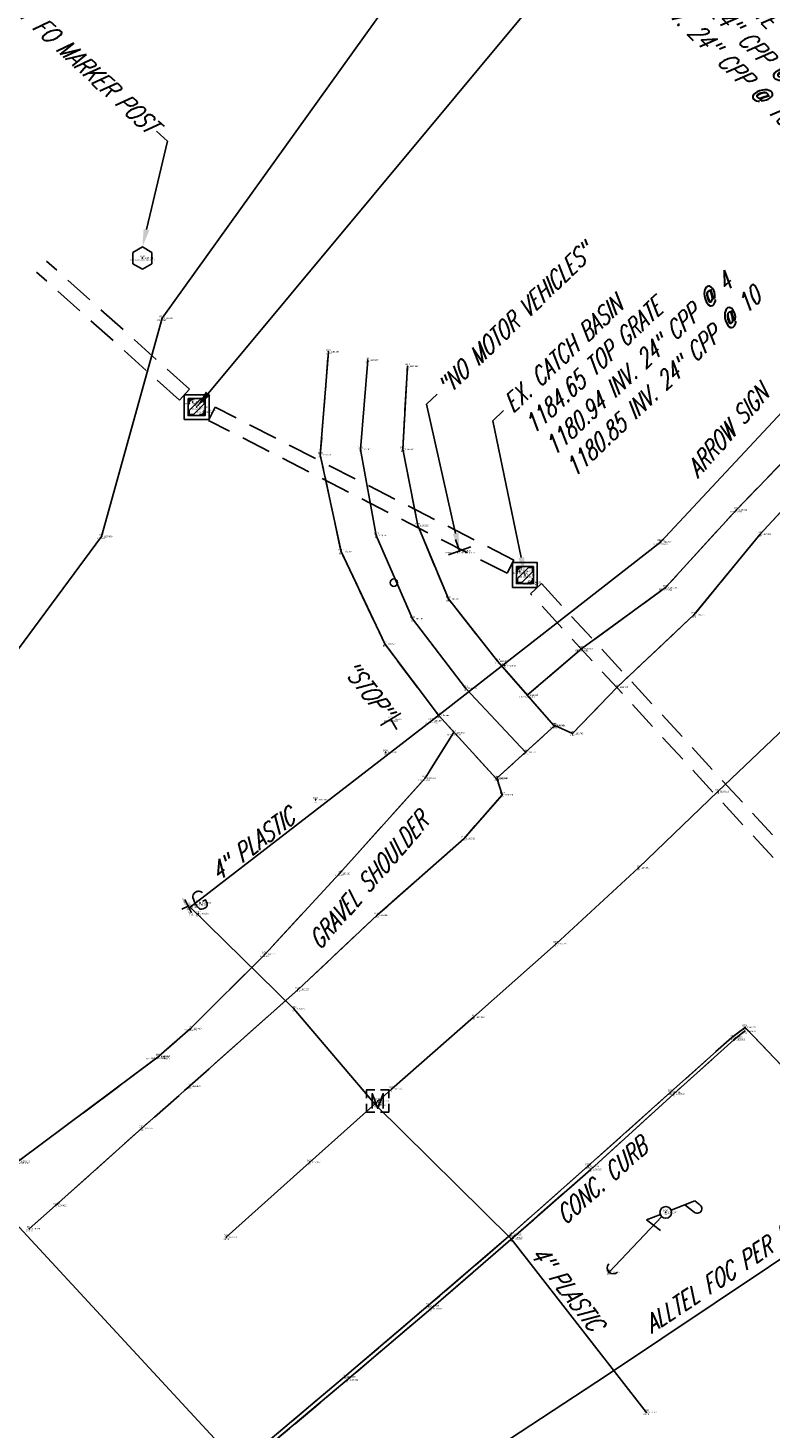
# Model space of a CAD drawing. Extents: x 0 to 213038, y 0 to 462006.
# Tile 56 of 106: x 167744 to 167844, y 435538 to 435727. Entities that reach past the tile are written whole.
import ezdxf
from ezdxf import colors
from ezdxf.entities.mleader import LeaderData, LeaderLine
from ezdxf.enums import TextEntityAlignment as Align
from ezdxf.math import Vec2, Vec3

# ---------------------------------------------------------------- set-up
doc = ezdxf.new("R2010")
doc.units = 0
doc.header["$LTSCALE"] = 20
doc.header["$MEASUREMENT"] = 0
for name, pattern in [('DR_X_STM (no text)', [0.3, 0.2, -0.1]), ('PV_X_CURB', [0.27, 0.22, -0.05]), ('PV_X_EP', [0.27, 0.22, -0.05]), ('PV_X_Shoulder', [0.4, 0.3, -0.1])]:
    doc.linetypes.add(name, pattern=pattern)
doc.layers.get('0').update_dxf_attribs({"linetype": 'CONTINUOUS'})
for name, color, linetype in [('DR_X_BLOCKS', 124, 'CONTINUOUS'), ('DR_X_STM', 124, 'DR_X_STM (no text)'), ('DR_X_TEXT', 2, 'CONTINUOUS'), ('DT_X_BREAK_LINE', 4, 'CONTINUOUS'), ('PNTDESC', 3, 'CONTINUOUS'), ('PNTELEV', 5, 'CONTINUOUS'), ('PNTNO', 7, 'CONTINUOUS'), ('PNTS', 3, 'CONTINUOUS'), ('PNTS_DTU-4-30-2025', 1, 'CONTINUOUS'), ('PNTS_DTU-7-22-2025', 1, 'CONTINUOUS'), ('PNTS_MONBOXES', 1, 'CONTINUOUS'), ('PV_X_CURB', 1, 'PV_X_CURB'), ('PV_X_EOP', 240, 'PV_X_EP'), ('PV_X_SHOULDER', 33, 'PV_X_Shoulder'), ('PV_X_TEXT', 2, 'CONTINUOUS'), ('RD_X_BLOCKS', 1, 'CONTINUOUS'), ('RD_X_TEXT', 2, 'CONTINUOUS'), ('SN_X_BLOCKS', 94, 'CONTINUOUS'), ('SN_X_TEXT', 2, 'CONTINUOUS'), ('SV_X_CENTER_PAVT', 2, 'CONTINUOUS'), ('SV_X_MON_BLOCKS_FOUNDMARK', 7, 'CONTINUOUS'), ('UT_X_GAS', 2, 'UT_X_GAS (Short)'), ('UT_X_GAS_BLOCKS', 2, 'CONTINUOUS'), ('UT_X_GAS_PER_PLAN', 2, 'UT_X_GAS (Short)'), ('UT_X_GAS_TEXT', 2, 'CONTINUOUS'), ('UT_X_GUY', 1, 'CONTINUOUS'), ('UT_X_PLANS', 32, 'CONTINUOUS'), ('UT_X_POLES', 1, 'CONTINUOUS'), ('UT_X_TELE', 32, 'UT_X_TELEPHONE')]:
    doc.layers.add(name, color=color, linetype=linetype)
doc.layers.add('SC_SCRATCH-5', color=5, linetype='CONTINUOUS', plot=False)
doc.styles.add('LINETYPE', font='romans.shx', dxfattribs={"width": 0.9})
doc.styles.add('PTXT', font='TXT')
doc.styles.add('romans', font='romans.shx', dxfattribs={"width": 0.75, "oblique": 22.5})
doc.linetypes.add('UT_X_FOC', pattern='A,0.4,-0.13,0.4,-0.13,0.4,-0.13,0.4,-0.13,0.4,-0.13,0.4,["FOC",LINETYPE,S=0.1,R=0,X=0.06,Y=-0.05],-0.4', length=3.45)
doc.linetypes.add('UT_X_GAS (Short)', pattern='A,0.25,-0.15,0.25,-0.15,0.25,-0.15,0.25,-0.15,0.25,["G",LINETYPE,S=0.1,R=0,X=0.056,Y=-0.05],-0.2', length=2.05)
doc.linetypes.add('UT_X_TELEPHONE', pattern='A,0.3,-0.13,0.3,-0.13,0.3,-0.13,0.3,-0.13,0.3,["T",LINETYPE,S=0.1,R=0,X=0.062,Y=-0.05],-0.2', length=2.22)

# ---------------------------------------------------------------- blocks, each defined once
blk = doc.blocks.new('SRVPNO1')
at = {"layer": 'PNTDESC', "style": 'PTXT'}
blk.add_attdef('DESC2', text='', height=1, dxfattribs=at).set_placement((0, -1.75), align=Align.CENTER)
at = {"layer": 'PNTELEV', "style": 'PTXT'}
blk.add_attdef('ELEV2', (1.5, -0.5), '', height=1, dxfattribs=at)
at = {"layer": 'PNTNO', "style": 'PTXT'}
blk.add_attdef('PT#', text='', height=1, dxfattribs=at).set_placement((0, 0.75), align=Align.CENTER)
blk = doc.blocks.new('CBS22B-X')
at = {"color": 8}
for p, q in [((-1.15, -0.61), (0.61, 1.15)), ((-1.15, 0.52), (-0.52, 1.15)), ((-0.55, -1.15), (1.15, 0.55)), ((0.58, -1.15), (1.15, -0.58))]:
    blk.add_line(p, q, dxfattribs=at)
at = {"color": 124}
blk.add_lwpolyline([(-1.67, 1.67), (1.67, 1.67), (1.67, -1.67), (-1.67, -1.67), (-1.67, 1.67)], close=True, dxfattribs=at)
at = {"color": 124, "flags": 128}
blk.add_lwpolyline([(-1.15, 1.15), (1.15, 1.15), (1.15, -1.15), (-1.15, -1.15), (-1.15, 1.15)], close=True, dxfattribs=at)
at = {"color": 8}
for points in [[(-0.4, 1), (-1, 1), (-1, 0.4)], [(1, 0.4), (1, 1), (0.4, 1)], [(-1, -0.4), (-1, -1), (-0.4, -1)], [(0.4, -1), (1, -1), (1, -0.4)]]:
    blk.add_lwpolyline(points, dxfattribs=at)
blk = doc.blocks.new('DM')
at = {"lineweight": -2}
h = blk.add_hatch(color=2, dxfattribs=at)
edge = h.paths.add_edge_path()
edge.add_arc((0, 0), 0.01, 0, 360)
at = {"color": 2, "lineweight": -2}
blk.add_arc((0.04, 0), 0.04, 90, 270, dxfattribs=at)
blk = doc.blocks.new('MONBX')
at = {"flags": 128}
for points in [[(-0.075, 0.0189), (-0.075, 0.0751), (-0.0188, 0.0751)], [(-0.037, -0.05), (-0.037, 0.05), (0, -0.05), (0.037, 0.05), (0.037, -0.05)], [(0.0177, 0.0751), (0.0751, 0.0751), (0.0751, 0.0189)], [(-0.0188, -0.075), (-0.075, -0.075), (-0.075, -0.0189)], [(0.0751, -0.0189), (0.0751, -0.075), (0.0177, -0.075)]]:
    blk.add_lwpolyline(points, dxfattribs=at)
blk = doc.blocks.new('POST')
at = {"color": 32, "lineweight": -2}
for p, q in [((0, 0.075), (-0.0649, 0.0375)), ((-0.0649, 0.0375), (-0.0649, -0.0375)), ((0.0649, 0.0375), (0, 0.075)), ((0.0649, -0.0375), (0.0649, 0.0375)), ((-0.0649, -0.0375), (0, -0.075)), ((0, -0.075), (0.0649, -0.0375))]:
    blk.add_line(p, q, dxfattribs=at)
blk = doc.blocks.new('PLP')
for p, q in [((0.1093, 0.1812), (0.0202, 0.0334)), ((0.0708, 0.1174), (0.1518, 0.1174)), ((0.1093, 0.1812), (0.1518, 0.1812)), ((-0.0717, -0.1188), (0.0465, -0.1188))]:
    blk.add_line(p, q)
blk.add_lwpolyline([(-0.0202, -0.0334), (-0.0717, -0.1188)])
blk.add_circle((0, 0), 0.0391)
at = {"extrusion": (0, 0, -1)}
blk.add_arc((-0.1524, 0.1493), 0.0319, 88.8767, 271.1233, dxfattribs=at)
blk = doc.blocks.new('SGN1P')
for p, q in [((0, 0), (-0.08, 0)), ((0, 0.08), (0, -0.08))]:
    blk.add_line(p, q)
blk = doc.blocks.new('GMRK')
for p, q in [((0, 0), (-0.0476, 0)), ((0, -0.05), (0, 0.05))]:
    blk.add_line(p, q)
at = {"flags": 128}
blk.add_lwpolyline([(0.1238, 0.0378), (0.1228, 0.0427), (0.1199, 0.0476), (0.115, 0.0526), (0.1081, 0.0585), (0.1032, 0.0604), (0.0992, 0.0614), (0.0933, 0.0624), (0.0815, 0.0624), (0.0766, 0.0614), (0.0736, 0.0604), (0.0697, 0.0585), (0.0618, 0.0526), (0.0569, 0.0457), (0.0539, 0.0378), (0.052, 0.027), (0.05, 0.0112), (0.05, -0.0094), (0.051, -0.0262), (0.0549, -0.039), (0.0608, -0.0508), (0.0658, -0.0547), (0.0717, -0.0586), (0.0825, -0.0626), (0.0933, -0.0626), (0.1041, -0.0606), (0.1081, -0.0586), (0.112, -0.0567), (0.116, -0.0527), (0.1199, -0.0468), (0.1238, -0.038), (0.1238, -0.0134), (0.1032, -0.0134)], dxfattribs=at)

msp = doc.modelspace()

# ---------------------------------------------------------------- linework, layer by layer
at = {"layer": 'DR_X_STM'}
for points, elevation in [([(167765.81, 435677.89), (167746.58, 435695.14)], 1181.26), ([(167764.47, 435676.41), (167745.24, 435693.65)], 1181.26), ([(167764.47, 435676.41), (167765.81, 435677.89)], 1184.96), ([(167768.39, 435673.67), (167769.3, 435675.45)], 1184.96), ([(167809.52, 435654.86), (167769.3, 435675.45)], 1180.85), ([(167808.61, 435653.08), (167768.39, 435673.67)], 1180.85), ([(167808.61, 435653.08), (167809.52, 435654.86)], 1184.65), ([(167811.76, 435650.33), (167813.24, 435651.69)], 1184.65)]:
    msp.add_lwpolyline(points, dxfattribs=dict(at, elevation=elevation))
msp.add_lwpolyline([(167813.24, 435651.69), (167870.28, 435589.62), (167868.81, 435588.27), (167811.76, 435650.33)], dxfattribs=at)
at = {"layer": 'DT_X_BREAK_LINE'}
for points in [[(167868.88, 435694.41, 1187.46), (167860, 435684.18, 1187.29), (167849.15, 435671.6, 1187.15), (167839.49, 435661.62, 1186.98), (167829.97, 435651.14, 1186.74), (167818.69, 435642.93, 1186.8), (167811.33, 435636.66, 1186.63)], [(167868.88, 435694.41, 1187.46), (167860, 435684.18, 1187.29), (167849.15, 435671.6, 1187.15), (167839.49, 435661.62, 1186.98), (167829.97, 435651.14, 1186.74), (167818.69, 435642.93, 1186.8), (167811.33, 435636.66, 1186.63)], [(167872.62, 435691.47, 1187.76), (167862.93, 435681.41, 1187.52), (167852.37, 435668.83, 1187.3), (167842.7, 435658.34, 1187.09), (167833.8, 435647.51, 1186.95), (167823.45, 435637.74, 1186.77), (167817.42, 435631.49, 1186.75), (167815.03, 435632.55, 1186.7), (167807.24, 435625.47, 1186.65), (167807.96, 435623.24, 1186.75), (167802.81, 435617.34, 1186.71), (167791.1, 435607.01, 1186.55), (167780.46, 435597.01, 1186.53), (167765.84, 435583.97, 1186.51), (167759.37, 435578.29, 1186.48), (167747.8, 435567.91, 1186.42), (167744.25, 435564.78, 1186.41)], [(167872.62, 435691.47, 1187.76), (167862.93, 435681.41, 1187.52), (167852.37, 435668.83, 1187.3), (167842.7, 435658.34, 1187.09), (167833.8, 435647.51, 1186.95), (167823.45, 435637.74, 1186.77), (167817.42, 435631.49, 1186.75), (167815.03, 435632.55, 1186.7), (167807.24, 435625.47, 1186.65), (167807.96, 435623.24, 1186.75), (167802.81, 435617.34, 1186.71), (167791.1, 435607.01, 1186.55), (167780.46, 435597.01, 1186.53), (167765.84, 435583.97, 1186.51), (167759.37, 435578.29, 1186.48), (167747.8, 435567.91, 1186.42), (167744.25, 435564.78, 1186.41)], [(167807.12, 435625.43, 1186.64), (167799.36, 435633.95, 1186.57), (167792.14, 435643.56, 1186.57), (167786.25, 435656, 1186.76), (167783.45, 435669.05, 1187.03), (167784.54, 435682.92, 1187.31)], [(167807.12, 435625.43, 1186.64), (167799.36, 435633.95, 1186.57), (167792.14, 435643.56, 1186.57), (167786.25, 435656, 1186.76), (167783.45, 435669.05, 1187.03), (167784.54, 435682.92, 1187.31)], [(167814.9, 435632.58, 1186.75), (167807.33, 435641.24, 1186.53), (167800.71, 435649.62, 1186.51), (167796.57, 435659.51, 1186.62), (167794.55, 435669.78, 1186.87), (167795.21, 435680.98, 1187.14)], [(167814.9, 435632.58, 1186.75), (167807.33, 435641.24, 1186.53), (167800.71, 435649.62, 1186.51), (167796.57, 435659.51, 1186.62), (167794.55, 435669.78, 1186.87), (167795.21, 435680.98, 1187.14)], [(167801.4, 435631.59, 1186.5), (167797.56, 435625.48, 1186.55), (167786.03, 435612.63, 1186.61), (167775.97, 435601.73, 1186.44), (167765.97, 435591.74, 1186.46), (167761.72, 435588.02, 1186.45)], [(167801.4, 435631.59, 1186.5), (167797.56, 435625.48, 1186.55), (167786.03, 435612.63, 1186.61), (167775.97, 435601.73, 1186.44), (167765.97, 435591.74, 1186.46), (167761.72, 435588.02, 1186.45)], [(167775.59, 435535.43, 1187.09), (167786.72, 435544.82, 1187.44), (167798, 435554.42, 1187.66), (167809.11, 435564, 1187.93), (167819.5, 435573.18, 1188.24), (167830.61, 435583.15, 1188.41), (167838.88, 435590.53, 1188.58), (167840.66, 435591.9, 1188.62), (167845.7, 435586.65, 1188.68), (167853.06, 435593.67, 1188.61), (167849.36, 435598.37, 1188.71), (167849.74, 435599.64, 1188.78), (167852.64, 435601.79, 1188.94), (167855.06, 435602.76, 1188.98), (167861.57, 435603.35, 1189.03), (167867.78, 435602.26, 1189.17), (167884.01, 435595.87, 1189.58), (167896.38, 435586.48, 1190.03), (167905.94, 435576.95, 1190.42)], [(167775.59, 435535.43, 1187.09), (167786.72, 435544.82, 1187.44), (167798, 435554.42, 1187.66), (167809.11, 435564, 1187.93), (167819.5, 435573.18, 1188.24), (167830.61, 435583.15, 1188.41), (167838.88, 435590.53, 1188.58), (167840.66, 435591.9, 1188.62), (167845.7, 435586.65, 1188.68), (167853.06, 435593.67, 1188.61), (167849.36, 435598.37, 1188.71), (167849.74, 435599.64, 1188.78), (167852.64, 435601.79, 1188.94), (167855.06, 435602.76, 1188.98), (167861.57, 435603.35, 1189.03), (167867.78, 435602.26, 1189.17), (167884.01, 435595.87, 1189.58), (167896.38, 435586.48, 1190.03), (167905.94, 435576.95, 1190.42)], [(167775.91, 435535.03, 1187.49), (167787.09, 435544.41, 1187.75), (167798.35, 435554, 1188.01), (167809.43, 435563.58, 1188.26), (167819.87, 435572.76, 1188.52), (167831.06, 435582.94, 1188.85), (167839.2, 435590.26, 1188.6), (167840.6, 435591.37, 1188.54)], [(167775.91, 435535.03, 1187.49), (167787.09, 435544.41, 1187.75), (167798.35, 435554, 1188.01), (167809.43, 435563.58, 1188.26), (167819.87, 435572.76, 1188.52), (167831.06, 435582.94, 1188.85), (167839.2, 435590.26, 1188.6), (167840.6, 435591.37, 1188.54)], [(167740.09, 435569.56, 1186.26), (167742.83, 435573.91, 1186.24), (167761.63, 435587.93, 1186.39)], [(167740.09, 435569.56, 1186.26), (167742.83, 435573.91, 1186.24), (167761.63, 435587.93, 1186.39)]]:
    msp.add_polyline3d(points, dxfattribs=at)
at = {"layer": 'PNTS'}
for p in [(167829.28, 435657.28, 1186.72), (167798.43, 435633.2, 1186.58), (167767.25, 435608.67, 1185.75)]:
    msp.add_point(p, dxfattribs=at)
at = {"layer": 'PNTS_DTU-4-30-2025'}
for p in [(167759.48, 435695.54, 1187.53), (167762.13, 435687.43, 1186.41), (167784.54, 435682.92, 1187.31), (167789.85, 435681.79, 1187.28), (167795.21, 435680.98, 1187.14), (167766.24, 435676.17, 1181.26), (167766.79, 435675.47, 1184.96), (167767.89, 435675.04, 1181.29), (167783.45, 435669.05, 1187.03), (167788.87, 435669.77, 1187.02), (167794.55, 435669.78, 1186.87), (167839.49, 435661.62, 1186.98), (167796.57, 435659.51, 1186.62), (167753.99, 435658.04, 1185.89), (167790.99, 435658.18, 1186.74), (167829.27, 435657.29, 1186.77), (167842.7, 435658.34, 1187.09), (167786.25, 435656, 1186.76), (167802.21, 435656.1, 1186.52), (167810.29, 435653.34, 1180.85), (167811.01, 435652.84, 1184.65), (167811.75, 435651.84, 1180.93), (167829.97, 435651.14, 1186.74), (167800.71, 435649.62, 1186.51), (167795.86, 435646.96, 1186.59), (167833.8, 435647.51, 1186.95), (167792.14, 435643.56, 1186.57), (167818.69, 435642.93, 1186.8), (167807.33, 435641.24, 1186.53), (167808.28, 435640.62, 1186.56), (167803.02, 435637.58, 1186.61), (167811.33, 435636.66, 1186.63), (167823.45, 435637.74, 1186.77), (167792.94, 435633.41, 1186.53), (167799.36, 435633.95, 1186.57), (167801.4, 435631.59, 1186.5), (167814.9, 435632.58, 1186.75), (167815.03, 435632.55, 1186.7), (167817.42, 435631.49, 1186.75), (167792.26, 435628.96, 1186.39), (167811.13, 435628.95, 1186.73), (167797.56, 435625.48, 1186.55), (167807.12, 435625.43, 1186.64), (167807.24, 435625.47, 1186.65), (167807.96, 435623.24, 1186.75), (167837.01, 435623.67, 1188.2), (167782.84, 435622.58, 1185.88), (167802.81, 435617.34, 1186.71), (167786.03, 435612.63, 1186.61), (167826.31, 435613.39, 1187.99), (167765.9, 435608.08, 1185.6), (167767, 435607.23, 1185.65), (167791.1, 435607.01, 1186.55), (167815.2, 435603.17, 1187.8), (167775.97, 435601.73, 1186.44), (167780.46, 435597.01, 1186.53), (167779.89, 435594.41, 1186.62), (167804.09, 435593.27, 1187.61), (167765.97, 435591.74, 1186.46), (167840.6, 435591.37, 1188.54), (167840.66, 435591.9, 1188.62), (167838.88, 435590.53, 1188.58), (167839.2, 435590.26, 1188.6), (167761.63, 435587.93, 1186.39), (167761.72, 435588.02, 1186.45), (167765.84, 435583.97, 1186.51), (167793.04, 435583.59, 1187.47), (167830.61, 435583.15, 1188.41), (167831.06, 435582.94, 1188.85), (167790.87, 435581.47, 1187.44), (167759.37, 435578.29, 1186.48), (167782.01, 435573.71, 1187.33), (167819.5, 435573.18, 1188.24), (167819.87, 435572.76, 1188.52), (167747.8, 435567.91, 1186.42), (167829.98, 435566.97, 1188.14), (167744.25, 435564.78, 1186.41), (167770.78, 435563.62, 1187.2), (167809.11, 435564, 1187.93), (167809.15, 435563.4, 1188.26), (167809.43, 435563.58, 1188.26), (167822.35, 435558.9, 1187.68), (167798, 435554.42, 1187.66), (167798.35, 435554, 1188.01), (167786.72, 435544.82, 1187.44), (167787.09, 435544.41, 1187.75), (167827.36, 435540.04, 1187.2)]:
    msp.add_point(p, dxfattribs=at)
at = {"layer": 'PNTS_DTU-7-22-2025'}
msp.add_point((167765.66, 435608.25, 1185.71), dxfattribs=at)
at = {"layer": 'PNTS_MONBOXES'}
msp.add_point((167791.19, 435581.99, 1187.44), dxfattribs=at)
at = {"layer": 'PV_X_CURB', "flags": 128}
msp.add_lwpolyline([(167775.91, 435535.03), (167787.09, 435544.41), (167798.35, 435554), (167809.43, 435563.58), (167819.87, 435572.76), (167831.06, 435582.94), (167839.2, 435590.26), (167840.6, 435591.37)], dxfattribs=at)
msp.add_lwpolyline([(167775.91, 435535.03), (167787.09, 435544.41), (167798.35, 435554), (167809.43, 435563.58), (167819.87, 435572.76), (167831.06, 435582.94), (167839.2, 435590.26), (167840.6, 435591.37)], dxfattribs=at)
at = {"layer": 'PV_X_EOP', "flags": 128}
for points in [[(167872.62, 435691.47), (167862.93, 435681.41), (167852.37, 435668.83), (167842.7, 435658.34), (167833.8, 435647.51), (167823.45, 435637.74), (167817.42, 435631.49), (167815.03, 435632.55), (167807.24, 435625.47), (167807.96, 435623.24), (167802.81, 435617.34), (167791.1, 435607.01), (167780.46, 435597.01), (167765.84, 435583.97), (167759.37, 435578.29), (167747.8, 435567.91), (167744.25, 435564.78)], [(167872.62, 435691.47), (167862.93, 435681.41), (167852.37, 435668.83), (167842.7, 435658.34), (167833.8, 435647.51), (167823.45, 435637.74), (167817.42, 435631.49), (167815.03, 435632.55), (167807.24, 435625.47), (167807.96, 435623.24), (167802.81, 435617.34), (167791.1, 435607.01), (167780.46, 435597.01), (167765.84, 435583.97), (167759.37, 435578.29), (167747.8, 435567.91), (167744.25, 435564.78)], [(167807.12, 435625.43), (167799.36, 435633.95), (167792.14, 435643.56), (167786.25, 435656), (167783.45, 435669.05), (167784.54, 435682.92)], [(167807.12, 435625.43), (167799.36, 435633.95), (167792.14, 435643.56), (167786.25, 435656), (167783.45, 435669.05), (167784.54, 435682.92)], [(167814.9, 435632.58), (167807.33, 435641.24), (167800.71, 435649.62), (167796.57, 435659.51), (167794.55, 435669.78), (167795.21, 435680.98)], [(167814.9, 435632.58), (167807.33, 435641.24), (167800.71, 435649.62), (167796.57, 435659.51), (167794.55, 435669.78), (167795.21, 435680.98)], [(167775.59, 435535.43), (167786.72, 435544.82), (167798, 435554.42), (167809.11, 435564), (167819.5, 435573.18), (167830.61, 435583.15), (167838.88, 435590.53), (167840.66, 435591.9), (167845.7, 435586.65), (167853.06, 435593.67), (167849.36, 435598.37), (167849.74, 435599.64), (167852.64, 435601.79), (167855.06, 435602.76), (167861.57, 435603.35), (167867.78, 435602.26), (167884.01, 435595.87), (167896.38, 435586.48), (167905.94, 435576.95)], [(167775.59, 435535.43), (167786.72, 435544.82), (167798, 435554.42), (167809.11, 435564), (167819.5, 435573.18), (167830.61, 435583.15), (167838.88, 435590.53), (167840.66, 435591.9), (167845.7, 435586.65), (167853.06, 435593.67), (167849.36, 435598.37), (167849.74, 435599.64), (167852.64, 435601.79), (167855.06, 435602.76), (167861.57, 435603.35), (167867.78, 435602.26), (167884.01, 435595.87), (167896.38, 435586.48), (167905.94, 435576.95)]]:
    msp.add_lwpolyline(points, dxfattribs=at)
at = {"layer": 'PV_X_SHOULDER', "flags": 128}
for points in [[(167868.88, 435694.41), (167860, 435684.18), (167849.15, 435671.6), (167839.49, 435661.62), (167829.97, 435651.14), (167818.69, 435642.93), (167811.33, 435636.66)], [(167868.88, 435694.41), (167860, 435684.18), (167849.15, 435671.6), (167839.49, 435661.62), (167829.97, 435651.14), (167818.69, 435642.93), (167811.33, 435636.66)], [(167801.4, 435631.59), (167797.56, 435625.48), (167786.03, 435612.63), (167775.97, 435601.73), (167765.97, 435591.74), (167761.72, 435588.02)], [(167801.4, 435631.59), (167797.56, 435625.48), (167786.03, 435612.63), (167775.97, 435601.73), (167765.97, 435591.74), (167761.72, 435588.02)], [(167740.09, 435569.56), (167742.83, 435573.91), (167761.63, 435587.93)], [(167740.09, 435569.56), (167742.83, 435573.91), (167761.63, 435587.93)]]:
    msp.add_lwpolyline(points, dxfattribs=at)
at = {"layer": 'RD_X_BLOCKS'}
msp.add_circle((167793.35, 435651.81), 0.5, dxfattribs=at)
at = {"layer": 'SC_SCRATCH-5'}
msp.add_lwpolyline([(168040.35, 435567.22), (167809.59, 435816.92), (167648.02, 435667.61), (167878.78, 435417.91), (168040.35, 435567.22)], close=True, dxfattribs=at)
at = {"layer": 'SV_X_CENTER_PAVT'}
for points in [[(167811.13, 435628.95, 1186.73), (167803.02, 435637.58, 1186.61), (167795.86, 435646.96, 1186.59), (167790.99, 435658.18, 1186.74), (167788.87, 435669.77, 1187.02), (167789.85, 435681.79, 1187.28)], [(167811.13, 435628.95, 1186.73), (167803.02, 435637.58, 1186.61), (167795.86, 435646.96, 1186.59), (167790.99, 435658.18, 1186.74), (167788.87, 435669.77, 1187.02), (167789.85, 435681.79, 1187.28)], [(167888.37, 435678.56, 1189.48), (167878.36, 435666.99, 1189.21), (167868.5, 435655.98, 1188.88), (167857.96, 435644.65, 1188.61), (167847.92, 435634.05, 1188.42), (167837.01, 435623.67, 1188.2), (167826.31, 435613.39, 1187.99), (167815.2, 435603.17, 1187.8), (167804.09, 435593.27, 1187.61), (167793.04, 435583.59, 1187.47), (167782.01, 435573.71, 1187.33), (167770.78, 435563.62, 1187.2)], [(167888.37, 435678.56, 1189.48), (167878.36, 435666.99, 1189.21), (167868.5, 435655.98, 1188.88), (167857.96, 435644.65, 1188.61), (167847.92, 435634.05, 1188.42), (167837.01, 435623.67, 1188.2), (167826.31, 435613.39, 1187.99), (167815.2, 435603.17, 1187.8), (167804.09, 435593.27, 1187.61), (167793.04, 435583.59, 1187.47), (167782.01, 435573.71, 1187.33), (167770.78, 435563.62, 1187.2)]]:
    msp.add_polyline3d(points, dxfattribs=at)
at = {"layer": 'UT_X_GAS', "flags": 128}
for points in [[(167765.9, 435608.08), (167798.43, 435633.2), (167829.28, 435657.28)], [(167765.9, 435608.08), (167779.89, 435594.41), (167790.87, 435581.47), (167809.15, 435563.4), (167827.36, 435540.04)], [(167765.9, 435608.08), (167779.89, 435594.41), (167790.87, 435581.47), (167809.15, 435563.4), (167827.36, 435540.04)]]:
    msp.add_lwpolyline(points, dxfattribs=at)
at = {"layer": 'UT_X_GAS_PER_PLAN'}
msp.add_lwpolyline([(167829.28, 435657.28), (167867.1, 435697.78)], dxfattribs=at)
at = {"layer": 'UT_X_GUY', "elevation": 1187.68}
msp.add_lwpolyline([(167822.35, 435558.9), (167829.45, 435566.4)], dxfattribs=at)
msp.add_lwpolyline([(167822.35, 435558.9), (167829.45, 435566.4)], dxfattribs=at)
at = {"layer": 'UT_X_PLANS', "color": 33, "linetype": 'UT_X_FOC', "flags": 128}
msp.add_lwpolyline([(167753.82, 435512.72), (167800.05, 435530.57), (167822.12, 435545.1), (167872.95, 435579.09), (167891.61, 435608.07), (167901.38, 435632.83), (167929.95, 435701.49), (167985.95, 435677.11), (168034.97, 435665.54), (168077.41, 435651.29)], dxfattribs=at)
at = {"layer": 'UT_X_TELE', "linetype": 'UT_X_FOC', "flags": 128}
msp.add_lwpolyline([(167997.22, 435942.35), (167986.94, 435929.51), (167974.9, 435920.01), (167961.94, 435917.52), (167946.75, 435913.2), (167921.53, 435889.05), (167901.3, 435868.76), (167839.77, 435791.74), (167799.88, 435740.08), (167762.13, 435687.43), (167753.99, 435658.04), (167711.37, 435600.4)], dxfattribs=at)

# ---------------------------------------------------------------- block references
at = {"layer": 'DR_X_BLOCKS'}
for p in [(167766.79, 435675.47, 1184.96), (167766.79, 435675.47, 1184.96), (167811.01, 435652.84, 1184.65), (167811.01, 435652.84, 1184.65)]:
    msp.add_blockref('CBS22B-X', p, dxfattribs=at)
at = {"layer": 'PNTS', "xscale": 0.2, "yscale": 0.2, "zscale": 0.2}
for p, values in [((167829.28, 435657.28, 1186.72), {'PT#': 'KM1173', 'ELEV2': '1186.717', 'DESC2': 'GL ^ 1-4"-PL-CG,'}), ((167798.43, 435633.2, 1186.58), {'PT#': 'KM1174', 'ELEV2': '1186.577', 'DESC2': 'GL-4"-PL-CG,'}), ((167767.25, 435608.67, 1185.75), {'PT#': 'KM1175', 'ELEV2': '1185.748', 'DESC2': 'GL ^ 2-4"-PL-CG,'})]:
    msp.add_blockref('SRVPNO1', p, dxfattribs=at).add_auto_attribs(values)
at = {"layer": 'PNTS_DTU-4-30-2025', "xscale": 0.2, "yscale": 0.2, "zscale": 0.2}
for p, values in [((167759.48, 435695.54, 1187.53), {'PT#': 'V139', 'ELEV2': '1187.534', 'DESC2': 'POST-AT&T FO MARKER'}), ((167762.13, 435687.43, 1186.41), {'PT#': 'D343', 'ELEV2': '1186.412', 'DESC2': 'FO-AT&T'}), ((167784.54, 435682.92, 1187.31), {'PT#': 'D824', 'ELEV2': '1187.309', 'DESC2': 'EP1 ^ 2'}), ((167789.85, 435681.79, 1187.28), {'PT#': 'D823', 'ELEV2': '1187.279', 'DESC2': 'CP ^ 2'}), ((167795.21, 435680.98, 1187.14), {'PT#': 'D822', 'ELEV2': '1187.142', 'DESC2': 'EP2 ^ 2'}), ((167766.24, 435676.17, 1181.26), {'PT#': 'D827', 'ELEV2': '1181.260', 'DESC2': 'INV-24"CPP@10'}), ((167766.79, 435675.47, 1184.96), {'PT#': 'D825', 'ELEV2': '1184.959', 'DESC2': 'CBS-3X3@T/G'}), ((167767.89, 435675.04, 1181.29), {'PT#': 'D826', 'ELEV2': '1181.285', 'DESC2': 'INV-24"CPP@4'}), ((167783.45, 435669.05, 1187.03), {'PT#': 'D819', 'ELEV2': '1187.032', 'DESC2': 'EP1'}), ((167788.87, 435669.77, 1187.02), {'PT#': 'D820', 'ELEV2': '1187.024', 'DESC2': 'CP'}), ((167794.55, 435669.78, 1186.87), {'PT#': 'D821', 'ELEV2': '1186.867', 'DESC2': 'EP2'}), ((167839.49, 435661.62, 1186.98), {'PT#': 'D688', 'ELEV2': '1186.982', 'DESC2': 'EB2-GRAVEL'}), ((167796.57, 435659.51, 1186.62), {'PT#': 'D816', 'ELEV2': '1186.615', 'DESC2': 'EP2'}), ((167753.99, 435658.04, 1185.89), {'PT#': 'D344', 'ELEV2': '1185.886', 'DESC2': 'FO-AT&T'}), ((167790.99, 435658.18, 1186.74), {'PT#': 'D817', 'ELEV2': '1186.744', 'DESC2': 'CP'}), ((167829.27, 435657.29, 1186.77), {'PT#': 'D346', 'ELEV2': '1186.770', 'DESC2': 'GL ^ 1'}), ((167842.7, 435658.34, 1187.09), {'PT#': 'D689', 'ELEV2': '1187.093', 'DESC2': 'EP2'}), ((167786.25, 435656, 1186.76), {'PT#': 'D818', 'ELEV2': '1186.762', 'DESC2': 'EP1'}), ((167802.21, 435656.1, 1186.52), {'PT#': 'V142', 'ELEV2': '1186.519', 'DESC2': 'SIGNPB-NO MOTOR VEHICLES'}), ((167810.29, 435653.34, 1180.85), {'PT#': 'D828', 'ELEV2': '1180.852', 'DESC2': 'INV-24"CPP@10'}), ((167811.01, 435652.84, 1184.65), {'PT#': 'D830', 'ELEV2': '1184.654', 'DESC2': 'CBS-3X3@T/G'}), ((167811.75, 435651.84, 1180.93), {'PT#': 'D829', 'ELEV2': '1180.935', 'DESC2': 'INV-24"CPP@4'}), ((167800.71, 435649.62, 1186.51), {'PT#': 'D815', 'ELEV2': '1186.512', 'DESC2': 'EP2'}), ((167829.97, 435651.14, 1186.74), {'PT#': 'D691', 'ELEV2': '1186.738', 'DESC2': 'EB2-GRAVEL'}), ((167833.8, 435647.51, 1186.95), {'PT#': 'D690', 'ELEV2': '1186.949', 'DESC2': 'EP2'}), ((167795.86, 435646.96, 1186.59), {'PT#': 'D814', 'ELEV2': '1186.589', 'DESC2': 'CP'}), ((167792.14, 435643.56, 1186.57), {'PT#': 'D813', 'ELEV2': '1186.572', 'DESC2': 'EP1'}), ((167818.69, 435642.93, 1186.8), {'PT#': 'D692', 'ELEV2': '1186.801', 'DESC2': 'EB2-GRAVEL'}), ((167807.33, 435641.24, 1186.53), {'PT#': 'D810', 'ELEV2': '1186.529', 'DESC2': 'EP2'}), ((167808.28, 435640.62, 1186.56), {'PT#': 'D347', 'ELEV2': '1186.560', 'DESC2': 'GL'}), ((167803.02, 435637.58, 1186.61), {'PT#': 'D811', 'ELEV2': '1186.609', 'DESC2': 'CP'}), ((167811.33, 435636.66, 1186.63), {'PT#': 'D699', 'ELEV2': '1186.629', 'DESC2': 'EB2 ^ 2-GRAVEL'}), ((167823.45, 435637.74, 1186.77), {'PT#': 'D693', 'ELEV2': '1186.768', 'DESC2': 'EP2'}), ((167792.94, 435633.41, 1186.53), {'PT#': 'V141', 'ELEV2': '1186.525', 'DESC2': 'SIGNPB-STOP'}), ((167799.36, 435633.95, 1186.57), {'PT#': 'D812', 'ELEV2': '1186.566', 'DESC2': 'EP1'}), ((167814.9, 435632.58, 1186.75), {'PT#': 'D809', 'ELEV2': '1186.746', 'DESC2': 'EP2 ^ 1'}), ((167815.03, 435632.55, 1186.7), {'PT#': 'D695', 'ELEV2': '1186.699', 'DESC2': 'EP2'}), ((167801.4, 435631.59, 1186.5), {'PT#': 'D700', 'ELEV2': '1186.500', 'DESC2': 'EB2 ^ 1-GRAVEL'}), ((167817.42, 435631.49, 1186.75), {'PT#': 'D694', 'ELEV2': '1186.748', 'DESC2': 'EP2'}), ((167792.26, 435628.96, 1186.39), {'PT#': 'D348', 'ELEV2': '1186.393', 'DESC2': 'GL'}), ((167811.13, 435628.95, 1186.73), {'PT#': 'D808', 'ELEV2': '1186.728', 'DESC2': 'CP ^ 1'}), ((167797.56, 435625.48, 1186.55), {'PT#': 'D701', 'ELEV2': '1186.545', 'DESC2': 'EB2-GRAVEL'}), ((167807.12, 435625.43, 1186.64), {'PT#': 'D807', 'ELEV2': '1186.644', 'DESC2': 'EP1 ^ 1'}), ((167807.24, 435625.47, 1186.65), {'PT#': 'D696', 'ELEV2': '1186.655', 'DESC2': 'EP2'}), ((167807.96, 435623.24, 1186.75), {'PT#': 'D697', 'ELEV2': '1186.750', 'DESC2': 'EP2'}), ((167837.01, 435623.67, 1188.2), {'PT#': 'D673', 'ELEV2': '1188.201', 'DESC2': 'CP'}), ((167782.84, 435622.58, 1185.88), {'PT#': 'D349', 'ELEV2': '1185.884', 'DESC2': 'GL'}), ((167802.81, 435617.34, 1186.71), {'PT#': 'D698', 'ELEV2': '1186.713', 'DESC2': 'EP2'}), ((167786.03, 435612.63, 1186.61), {'PT#': 'D702', 'ELEV2': '1186.610', 'DESC2': 'EB2-GRAVEL'}), ((167826.31, 435613.39, 1187.99), {'PT#': 'D674', 'ELEV2': '1187.991', 'DESC2': 'CP'}), ((167765.9, 435608.08, 1185.6), {'PT#': 'D831', 'ELEV2': '1185.601', 'DESC2': 'GL ^ 1'}), ((167767, 435607.23, 1185.65), {'PT#': 'D350', 'ELEV2': '1185.650', 'DESC2': 'GL ^ 2'}), ((167791.1, 435607.01, 1186.55), {'PT#': 'D703', 'ELEV2': '1186.551', 'DESC2': 'EP2'}), ((167815.2, 435603.17, 1187.8), {'PT#': 'D675', 'ELEV2': '1187.797', 'DESC2': 'CP'}), ((167775.97, 435601.73, 1186.44), {'PT#': 'D705', 'ELEV2': '1186.445', 'DESC2': 'EB2-GRAVEL'}), ((167780.46, 435597.01, 1186.53), {'PT#': 'D704', 'ELEV2': '1186.529', 'DESC2': 'EP2'}), ((167779.89, 435594.41, 1186.62), {'PT#': 'D832', 'ELEV2': '1186.623', 'DESC2': 'GL'}), ((167804.09, 435593.27, 1187.61), {'PT#': 'D676', 'ELEV2': '1187.609', 'DESC2': 'CP'}), ((167765.97, 435591.74, 1186.46), {'PT#': 'D706', 'ELEV2': '1186.460', 'DESC2': 'EB2-GRAVEL'}), ((167840.6, 435591.37, 1188.54), {'PT#': 'D729', 'ELEV2': '1188.538', 'DESC2': 'C ^ 2'}), ((167840.66, 435591.9, 1188.62), {'PT#': 'D730', 'ELEV2': '1188.622', 'DESC2': 'EP1'}), ((167838.88, 435590.53, 1188.58), {'PT#': 'D728', 'ELEV2': '1188.577', 'DESC2': 'EP1'}), ((167839.2, 435590.26, 1188.6), {'PT#': 'D727', 'ELEV2': '1188.595', 'DESC2': 'C'}), ((167761.63, 435587.93, 1186.39), {'PT#': 'D714', 'ELEV2': '1186.394', 'DESC2': 'EB ^ 2-GRAVEL/ASPHALT'}), ((167761.72, 435588.02, 1186.45), {'PT#': 'D707', 'ELEV2': '1186.454', 'DESC2': 'EB2 ^ 2-GRAVEL'}), ((167765.84, 435583.97, 1186.51), {'PT#': 'D708', 'ELEV2': '1186.508', 'DESC2': 'EP2'}), ((167793.04, 435583.59, 1187.47), {'PT#': 'D677', 'ELEV2': '1187.469', 'DESC2': 'CP'}), ((167790.87, 435581.47, 1187.44), {'PT#': 'D833', 'ELEV2': '1187.441', 'DESC2': 'GL'}), ((167830.61, 435583.15, 1188.41), {'PT#': 'D725', 'ELEV2': '1188.407', 'DESC2': 'EP1'}), ((167831.06, 435582.94, 1188.85), {'PT#': 'D726', 'ELEV2': '1188.848', 'DESC2': 'C'}), ((167759.37, 435578.29, 1186.48), {'PT#': 'D709', 'ELEV2': '1186.476', 'DESC2': 'EP2'}), ((167742.83, 435573.91, 1186.24), {'PT#': 'D713', 'ELEV2': '1186.244', 'DESC2': 'EB-GRAVEL/ASPHALT'}), ((167782.01, 435573.71, 1187.33), {'PT#': 'D678', 'ELEV2': '1187.327', 'DESC2': 'CP'}), ((167819.5, 435573.18, 1188.24), {'PT#': 'D724', 'ELEV2': '1188.239', 'DESC2': 'EP1'}), ((167819.87, 435572.76, 1188.52), {'PT#': 'D723', 'ELEV2': '1188.515', 'DESC2': 'C'}), ((167747.8, 435567.91, 1186.42), {'PT#': 'D710', 'ELEV2': '1186.422', 'DESC2': 'EP2'}), ((167829.98, 435566.97, 1188.14), {'PT#': 'D787', 'ELEV2': '1188.136', 'DESC2': 'PLP'}), ((167744.25, 435564.78, 1186.41), {'PT#': 'D711', 'ELEV2': '1186.406', 'DESC2': 'EP2 ^ 2'}), ((167770.78, 435563.62, 1187.2), {'PT#': 'D679', 'ELEV2': '1187.201', 'DESC2': 'CP ^ 2'}), ((167809.11, 435564, 1187.93), {'PT#': 'D721', 'ELEV2': '1187.928', 'DESC2': 'EP1'}), ((167809.15, 435563.4, 1188.26), {'PT#': 'D834', 'ELEV2': '1188.263', 'DESC2': 'GL'}), ((167809.43, 435563.58, 1188.26), {'PT#': 'D722', 'ELEV2': '1188.262', 'DESC2': 'C'}), ((167822.35, 435558.9, 1187.68), {'PT#': 'D788', 'ELEV2': '1187.679', 'DESC2': 'GUY'}), ((167798, 435554.42, 1187.66), {'PT#': 'D720', 'ELEV2': '1187.659', 'DESC2': 'EP1'}), ((167798.35, 435554, 1188.01), {'PT#': 'D719', 'ELEV2': '1188.006', 'DESC2': 'C'}), ((167786.72, 435544.82, 1187.44), {'PT#': 'D717', 'ELEV2': '1187.439', 'DESC2': 'EP1'}), ((167787.09, 435544.41, 1187.75), {'PT#': 'D718', 'ELEV2': '1187.751', 'DESC2': 'C'}), ((167827.36, 435540.04, 1187.2), {'PT#': 'D835', 'ELEV2': '1187.197', 'DESC2': 'GL ^ 2'})]:
    msp.add_blockref('SRVPNO1', p, dxfattribs=at).add_auto_attribs(values)
at = {"layer": 'PNTS_DTU-7-22-2025', "xscale": 0.2, "yscale": 0.2, "zscale": 0.2, "rotation": 294.3326920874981}
msp.add_blockref('SRVPNO1', (167765.66, 435608.25, 1185.71), dxfattribs=at).add_auto_attribs({'PT#': 'D1111', 'ELEV2': '1185.710', 'DESC2': 'GLMKR-3"PLASTIC'})
at = {"layer": 'PNTS_MONBOXES', "xscale": 0.2, "yscale": 0.2, "zscale": 0.2}
msp.add_blockref('SRVPNO1', (167791.19, 435581.99, 1187.44), dxfattribs=at).add_auto_attribs({'PT#': 'D680', 'ELEV2': '1187.444', 'DESC2': 'MONBOX'})
at = {"layer": 'RD_X_BLOCKS', "xscale": 20, "yscale": 20, "zscale": 20}
msp.add_blockref('POST', (167759.48, 435695.54, 1187.53), dxfattribs=at)
msp.add_blockref('POST', (167759.48, 435695.54, 1187.53), dxfattribs=at)
at = {"layer": 'SN_X_BLOCKS', "xscale": 20, "yscale": 20, "zscale": 20}
for p, rotation in [((167802.21, 435656.1, 1186.52), 289.4779095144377), ((167792.94, 435633.41, 1186.53), 121.3228836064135)]:
    msp.add_blockref('SGN1P', p, dxfattribs=dict(at, rotation=rotation))
at = {"layer": 'SV_X_MON_BLOCKS_FOUNDMARK', "xscale": 20, "yscale": 20, "zscale": 20}
msp.add_blockref('MONBX', (167791.19, 435581.99, 1187.44), dxfattribs=at)
msp.add_blockref('MONBX', (167791.19, 435581.99, 1187.44), dxfattribs=at)
at = {"layer": 'UT_X_GAS_BLOCKS', "xscale": 20, "yscale": 20, "zscale": 20, "rotation": 26.08114509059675}
msp.add_blockref('GMRK', (167765.66, 435608.25, 1185.71), dxfattribs=at)
at = {"layer": 'UT_X_GUY', "xscale": 20, "yscale": 20, "zscale": 20, "rotation": 46.61615809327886}
msp.add_blockref('DM', (167822.35, 435558.9, 1187.68), dxfattribs=at)
msp.add_blockref('DM', (167822.35, 435558.9, 1187.68), dxfattribs=at)
at = {"layer": 'UT_X_POLES', "xscale": 20, "yscale": 20, "zscale": 20, "rotation": 322.5084666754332}
msp.add_blockref('PLP', (167829.98, 435566.97, 1188.14), dxfattribs=at)

# ---------------------------------------------------------------- texts
at = {"layer": 'PV_X_TEXT', "char_height": 2.4, "attachment_point": 1, "style": 'romans'}
for s, width, insert, rotation in [('GRAVEL SHOULDER', 26.2091, (167781.55, 435603.82), 49.2147), ('CONC. CURB', 17.4741, (167814.82, 435567), 41.8671)]:
    msp.add_mtext_dynamic_manual_height_columns(s, width=width, gutter_width=12, heights=[0], dxfattribs=dict(at, insert=insert, rotation=rotation))
at = {"layer": 'SN_X_TEXT', "char_height": 2.4, "attachment_point": 1, "style": 'romans'}
for s, width, insert, rotation in [('ARROW SIGN', 27.9642, (167832.49, 435667.35), 49.2147), ('"STOP"', 10.1601, (167788.09, 435641.69), 307.7568)]:
    msp.add_mtext_dynamic_manual_height_columns(s, width=width, gutter_width=12, heights=[0], dxfattribs=dict(at, insert=insert, rotation=rotation))
at = {"layer": 'UT_X_GAS_TEXT', "style": 'romans', "oblique": 22.5, "width": 0.75}
for rotation, p in [(37.674, (167769.69, 435611.48)), (307.9434, (167811.61, 435561.35))]:
    msp.add_text('4" PLASTIC ', height=2.4, rotation=rotation, dxfattribs=at).set_placement(p)
at = {"layer": 'UT_X_PLANS', "color": 33, "linetype": 'UT_X_FOC', "style": 'romans', "oblique": 22.5, "width": 0.75}
msp.add_text('ALLTEL FOC PER PLAN', height=2.4, rotation=33.7714, dxfattribs=at).set_placement((167828.05, 435550.62))

# ---------------------------------------------------------------- leaders
at = {"layer": 'DR_X_TEXT'}
ml = msp.add_multileader_mtext('Standard', dxfattribs=at)
ml.set_content('EX. CATCH BASIN\\P1184.96 TOP GRATE\\P1181.29 INV. 24" CPP @ 4\\P1181.26 INV. 24" CPP @ 10', color=256, style='romans')
ml.set_leader_properties(color=1, linetype='CONTINUOUS', lineweight=-1)
ml.build(insert=Vec2(0, 0))
ml.multileader.update_dxf_attribs({"text_right_attachment_type": 3, "dogleg_length": 0.1, "arrow_head_size": 2.4, "scale": 20})
ctx = ml.context
ctx.base_point, ctx.scale, ctx.char_height, ctx.arrow_head_size, ctx.landing_gap_size, ctx.plane_origin, ctx.plane_x_axis, ctx.plane_y_axis = Vec3(167829.4, 435747.51), 20, 2.4, 2.4, 0.6, Vec3(167777.4, 435739.52), Vec3(0.715535, -0.698577), Vec3(0.698577, 0.715535)
ctx.right_attachment = 3
notes = []
notes.append((ctx, [(0, (1, 1, 0), (167827.97, 435748.9), (0.715535, -0.698577), 2, [(0, [(167766.79, 435675.47)], 0, [])])]))
ctx.mtext.insert, ctx.mtext.text_direction, ctx.mtext.rotation, ctx.mtext.flow_direction = Vec3(167830.67, 435747.95), Vec3(0.715535, -0.698577), 5.509778, 5
ml = msp.add_multileader_mtext('Standard', dxfattribs=at)
ml.set_content('EX. CATCH BASIN\\P1184.65 TOP GRATE\\P1180.94 INV. 24" CPP @ 4\\P1180.85 INV. 24" CPP @ 10', color=256, style='romans')
ml.set_leader_properties(color=1, linetype='CONTINUOUS', lineweight=-1)
ml.build(insert=Vec2(0, 0))
ml.multileader.update_dxf_attribs({"text_right_attachment_type": 3, "dogleg_length": 0.1, "arrow_head_size": 2.4, "scale": 20})
ctx = ml.context
ctx.base_point, ctx.scale, ctx.char_height, ctx.arrow_head_size, ctx.landing_gap_size, ctx.plane_origin, ctx.plane_x_axis, ctx.plane_y_axis = Vec3(167808.13, 435675.01), 20, 2.4, 2.4, 0.6, Vec3(167767.67, 435679.08), Vec3(0.724302, 0.689483), Vec3(-0.689483, 0.724302)
ctx.right_attachment = 3
notes.append((ctx, [(0, (1, 1, 0), (167806.68, 435673.63), (0.724302, 0.689483), 2, [(0, [(167811.01, 435652.84)], 0, [])])]))
ctx.mtext.insert, ctx.mtext.text_direction, ctx.mtext.rotation, ctx.mtext.flow_direction = Vec3(167807.74, 435676.3), Vec3(0.724302, 0.689483), 0.760775, 5
at = {"layer": 'PV_X_TEXT'}
ml = msp.add_multileader_mtext('Standard', dxfattribs=at)
ml.set_content('GRAVEL BERM ', color=256, style='romans')
ml.set_leader_properties(color=1, linetype='CONTINUOUS', lineweight=-1)
ml.build(insert=Vec2(0, 0))
ml.multileader.update_dxf_attribs({"text_right_attachment_type": 3, "dogleg_length": 0.1, "arrow_head_size": 2.4, "scale": 20})
ctx = ml.context
ctx.base_point, ctx.scale, ctx.char_height, ctx.arrow_head_size, ctx.landing_gap_size, ctx.plane_origin, ctx.plane_x_axis, ctx.plane_y_axis = Vec3(167927.92, 435611.81), 20, 2.4, 2.4, 0.6, Vec3(167934.79, 435620.09), Vec3(0.688535, -0.725203), Vec3(0.725203, 0.688535)
ctx.right_attachment, ctx.text_align_type = 3, 2
notes.append((ctx, [(0, (0, 0, 0), (0, 0), (1, 0), 1, [])]))
ctx.mtext.insert, ctx.mtext.text_direction, ctx.mtext.rotation, ctx.mtext.alignment, ctx.mtext.flow_direction = Vec3(167942.24, 435598.47), Vec3(0.688535, -0.725203), 5.471856, 3, 5
at = {"layer": 'RD_X_TEXT'}
ml = msp.add_multileader_mtext('Standard', dxfattribs=at)
ml.set_content('AT&T FO MARKER POST', color=256, style='romans')
ml.set_leader_properties(color=1, linetype='CONTINUOUS', lineweight=-1)
ml.build(insert=Vec2(0, 0))
ml.multileader.update_dxf_attribs({"text_right_attachment_type": 3, "dogleg_length": 0.1, "arrow_head_size": 2.4, "scale": 20})
ctx = ml.context
ctx.base_point, ctx.scale, ctx.char_height, ctx.arrow_head_size, ctx.landing_gap_size, ctx.plane_origin, ctx.plane_x_axis, ctx.plane_y_axis = Vec3(167735.77, 435736.16, 1187.53), 20, 2.4, 2.4, 0.6, Vec3(167756.34, 435685.97, 1187.53), Vec3(0.736388, -0.67656), Vec3(0.67656, 0.736388)
ctx.right_attachment, ctx.text_align_type = 3, 2
notes.append((ctx, [(0, (1, 1, 0), (167762.85, 435711.29, 1187.53), (-0.736388, 0.67656), 2, [(0, [(167759.48, 435697.04, 1187.53)], 0, [])])]))
ctx.mtext.insert, ctx.mtext.text_direction, ctx.mtext.rotation, ctx.mtext.alignment, ctx.mtext.flow_direction = Vec3(167761.74, 435713.93, 1187.53), Vec3(0.736388, -0.67656), 5.540104, 3, 5
at = {"layer": 'SN_X_TEXT'}
ml = msp.add_multileader_mtext('Standard', dxfattribs=at)
ml.set_content('"HANLEY RD\\P/LEXINGTON-SPRINGMILL RD"', color=256, style='romans')
ml.set_leader_properties(color=1, linetype='CONTINUOUS', lineweight=-1)
ml.build(insert=Vec2(0, 0))
ml.multileader.update_dxf_attribs({"text_right_attachment_type": 3, "dogleg_length": 0.1, "arrow_head_size": 2.4, "scale": 20})
ctx = ml.context
ctx.base_point, ctx.scale, ctx.char_height, ctx.arrow_head_size, ctx.landing_gap_size, ctx.plane_origin, ctx.plane_x_axis, ctx.plane_y_axis = Vec3(167887.63, 435706.66, 1190.39), 20, 2.4, 2.4, 0.6, Vec3(167911.72, 435646.67, 1190.39), Vec3(0.678706, -0.73441), Vec3(0.73441, 0.678706)
ctx.right_attachment, ctx.text_align_type = 3, 2
notes.append((ctx, [(0, (1, 1, 0), (167914.25, 435670.62, 1190.39), (-0.678706, 0.73441), 2, [(0, [(167911.72, 435646.67, 1190.39)], 0, [])])]))
ctx.mtext.insert, ctx.mtext.text_direction, ctx.mtext.rotation, ctx.mtext.width, ctx.mtext.alignment, ctx.mtext.flow_direction = Vec3(167917.27, 435676.95, 1190.39), Vec3(0.678706, -0.73441), 5.458388, 48.5711, 3, 5
ml = msp.add_multileader_mtext('Standard', dxfattribs=at)
ml.set_content('"NO MOTOR VEHICLES"', color=256, style='romans')
ml.set_leader_properties(color=1, linetype='CONTINUOUS', lineweight=-1)
ml.build(insert=Vec2(0, 0))
ml.multileader.update_dxf_attribs({"text_right_attachment_type": 3, "dogleg_length": 0.1, "arrow_head_size": 2.4, "scale": 20})
ctx = ml.context
ctx.base_point, ctx.scale, ctx.char_height, ctx.arrow_head_size, ctx.landing_gap_size, ctx.plane_origin, ctx.plane_x_axis, ctx.plane_y_axis = Vec3(167799.18, 435677.23, 1186.52), 20, 2.4, 2.4, 0.6, Vec3(167811.59, 435667.72, 1186.52), Vec3(0.71956, 0.69443), Vec3(-0.69443, 0.71956)
ctx.right_attachment = 3
notes.append((ctx, [(0, (1, 1, 0), (167797.74, 435675.84, 1186.52), (0.71956, 0.69443), 2, [(0, [(167802.21, 435656.1, 1186.52)], 0, [])])]))
ctx.mtext.insert, ctx.mtext.text_direction, ctx.mtext.rotation, ctx.mtext.flow_direction = Vec3(167798.78, 435678.51, 1186.52), Vec3(0.71956, 0.69443), 0.767627, 5
for ctx, leaders in notes:
    for number, flags, end, landing, length, lines in leaders:
        leader = LeaderData()
        leader.index, (leader.has_last_leader_line, leader.has_dogleg_vector, leader.attachment_direction) = number, flags
        leader.last_leader_point, leader.dogleg_vector, leader.dogleg_length = Vec3(end), Vec3(landing), length
        for number, points, colour, breaks in lines:
            line = LeaderLine()
            line.index, line.vertices, line.color, line.breaks = number, Vec3.list(points), colors.encode_raw_color(colour), breaks
            leader.lines.append(line)
        ctx.leaders.append(leader)

doc.saveas('drawing.dxf')
